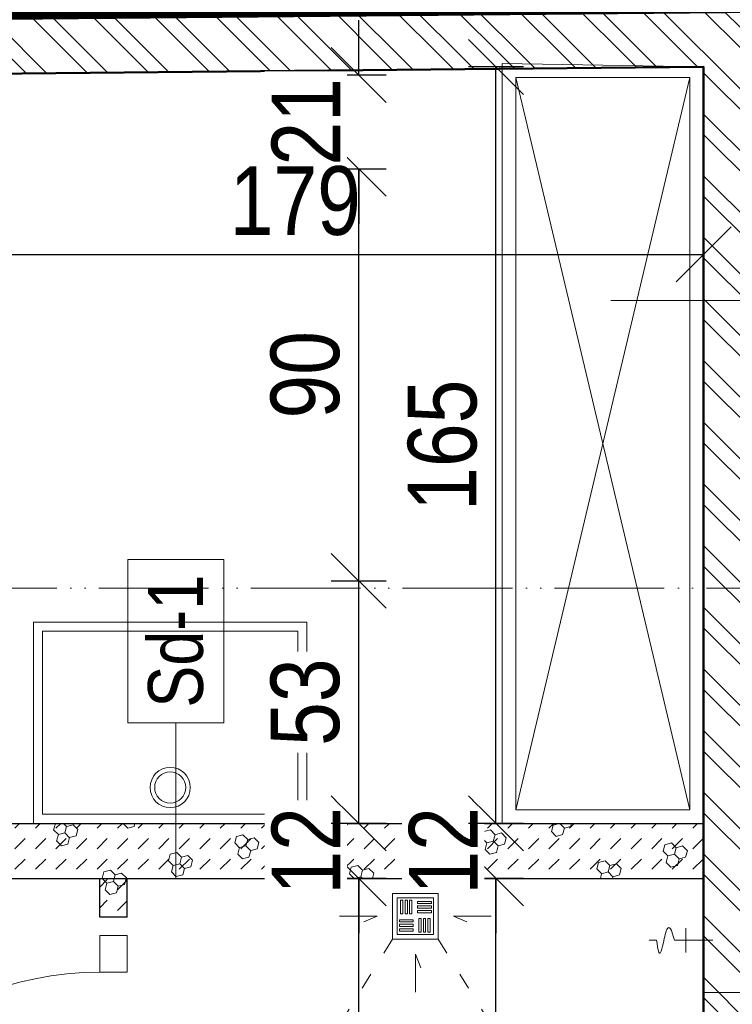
# Model space of a CAD drawing. Header units: millimetres. Extents: x 17147 to 52214, y -18116 to -4632.
# Tile 64 of 186: x 35253 to 35409, y -12081 to -11866. Entities that reach past the tile are written whole.
import ezdxf

# ---------------------------------------------------------------- set-up
doc = ezdxf.new("R2010")
doc.units = ezdxf.units.MM
doc.linetypes.add('ACAD_ISO03W100', pattern=[30, 12, -18])
doc.linetypes.add('ACAD_ISO05W100', pattern=[33, 24, -3, 0, -3, 0, -3])
doc.layers.get('Defpoints').update_dxf_attribs({"color": 6})
for name, color, linetype, lineweight in [('A-ARM', 225, 'Continuous', 0), ('A-DRZ', 154, 'Continuous', 0), ('A-kreskowanie', 253, 'Continuous', 0), ('A-opis', 130, 'Continuous', 9), ('A-wymiar', 177, 'Continuous', 0), ('A_opis_warstw', 220, 'Continuous', 5), ('A_p_poż', 7, 'Continuous', 0), ('A_SCIANA_PROJ_KONSTRUKCJA', 3, 'Continuous', 50), ('A_SCINAN_PROJ_DZIALOWA', 5, 'Continuous', 30)]:
    doc.layers.add(name, color=color, linetype=linetype, lineweight=lineweight)
doc.layers.add('A-wyposaż_kuchni', color=9, linetype='Continuous', lineweight=13, true_color=0x808080)
doc.styles.get("Standard").update_dxf_attribs({"font": 'ARIALN.TTF'})
doc.styles.add('wymiary', font='ARIALN.TTF')
doc.dimstyles.new('anka', dxfattribs={"dimtxt": 15, "dimasz": 12, "dimexe": 6, "dimexo": 0.0625, "dimgap": 4, "dimtad": 1, "dimdec": 0, "dimzin": 0, "dimdsep": 46, "dimtxsty": 'wymiary', "dimblk": 'OBLIQUE', "dimcen": 0.09, "dimclrt": 7, "dimadec": 0, "dimazin": 0, "dimtfac": 1, "dimtdec": 0, "dimtix": 1, "dimtofl": 0, "dimtmove": 0, "dimatfit": 3, "dimldrblk": 'OBLIQUE', "dimfxl": 6, "dimfxlon": 1, "dimtfill": 1, "dimtolj": 1, "dimtzin": 0, "dimarcsym": 0})
pattern_1 = [(15, (-1.139, -4.25), (3.882286, 14.4888864), [1.46647, -13.53353]), (15, (0.657, -2.453), (3.882286, 14.4888864), [1.46647, -13.53353]), (15, (-1.796, -1.796), (3.882286, 14.4888864), [1.46647, -13.53353]), (15, (0, 0), (3.882286, 14.4888864), [1.46647, -13.53353]), (15, (-2.453, 0.657), (3.882286, 14.4888864), [1.46647, -13.53353]), (75, (-2.833, -0.759), (-10.6066007, 10.6066014), [1.46647, -13.53353]), (75, (-2.176, -3.213), (-10.6066007, 10.6066014), [1.46647, -13.53353]), (75, (-0.38, -1.417), (-10.6066007, 10.6066014), [1.46647, -13.53353]), (75, (0.278, -3.87), (-10.6066007, 10.6066014), [1.46647, -13.53353]), (75, (2.074, -2.074), (-10.6066007, 10.6066014), [1.46647, -13.53353]), (315, (-2.176, -3.213), (14.4888866, 3.882285), [1.46647, -13.53353]), (315, (-2.833, -0.759), (14.4888866, 3.882285), [1.46647, -13.53353]), (315, (-0.38, -1.417), (14.4888866, 3.882285), [1.46647, -13.53353]), (315, (1.417, 0.38), (14.4888866, 3.882285), [1.46647, -13.53353]), (315, (-1.037, 1.037), (14.4888866, 3.882285), [1.46647, -13.53353]), (45, (0, 0), (4e-16, 4.49012806), [3.175, -3.175])]

# ---------------------------------------------------------------- blocks, each defined once
blk = doc.blocks.new('DRZWI-RZ-41')
at = {"layer": 'A-DRZ'}
for points in [[(9, 43), (3, 43), (3, 35), (9, 35)], [(9, -43), (3, -43), (3, -35), (9, -35)]]:
    blk.add_lwpolyline(points, close=True, dxfattribs=at)
for points in [[(9, -35), (9, -32), (79, -32)], [(79, -35), (79, -32)]]:
    blk.add_lwpolyline(points, dxfattribs=at)
at = {"layer": 'A-DRZ', "extrusion": (0, 0, -1)}
blk.add_lwpolyline([(-9, -35), (-79, -35)], dxfattribs=at)
at = {"layer": 'A-DRZ', "color": 1, "extrusion": (0, 0, -1)}
blk.add_arc((-9, -35), 70, 90, 180, dxfattribs=at)
blk = doc.blocks.new('_OBLIQUE')
at = {"color": 0, "linetype": 'ByBlock'}
blk.add_line((-0.5, -0.5), (0.5, 0.5), dxfattribs=at)
blk = doc.blocks.new('*D224')
at = {"layer": 'A-wymiar', "color": 0, "lineweight": -2, "transparency": 16777216}
for p, q in [((35224.04, -11911.18), (35224.04, -11923.18)), ((35402.54, -11923.18), (35402.54, -11911.18)), ((35224.04, -11917.18), (35402.54, -11917.18))]:
    blk.add_line(p, q, dxfattribs=at)
at = {"layer": 'Defpoints', "color": 0, "transparency": 16777216}
for p in [(35224.04, -11877.98), (35402.54, -11917.18), (35402.54, -12470.9)]:
    blk.add_point(p, dxfattribs=at)
at = {"layer": 'A-wymiar', "color": 0, "lineweight": -2, "transparency": 16777216, "xscale": 12, "yscale": 12, "zscale": 12, "rotation": 180}
blk.add_blockref('_OBLIQUE', (35224.04, -11917.18), dxfattribs=at)
at = {"layer": 'A-wymiar', "color": 0, "lineweight": -2, "transparency": 16777216, "xscale": 12, "yscale": 12, "zscale": 12}
blk.add_blockref('_OBLIQUE', (35402.54, -11917.18), dxfattribs=at)
at = {"layer": 'A-wymiar', "color": 7, "lineweight": 9, "transparency": 16777216, "insert": (35313.29, -11905.52), "char_height": 15, "attachment_point": 5, "style": 'wymiary', "bg_fill": 3, "box_fill_scale": 1.1, "bg_fill_color": 256, "bg_fill_true_color": 13158600, "bg_fill_transparency": 0}
blk.add_mtext('\\A1;179', dxfattribs=at)
blk = doc.blocks.new('*D228')
at = {"layer": 'A-wymiar', "color": 0, "lineweight": -2, "transparency": 16777216}
for p, q in [((35363.16, -12053.48), (35351.16, -12053.48)), ((35357.16, -12160.48), (35357.16, -12053.48)), ((35363.16, -12160.48), (35351.16, -12160.48))]:
    blk.add_line(p, q, dxfattribs=at)
at = {"layer": 'Defpoints', "color": 0, "transparency": 16777216}
for p in [(35357.16, -12053.48), (35402.54, -12053.48), (35402.54, -12160.48)]:
    blk.add_point(p, dxfattribs=at)
at = {"layer": 'A-wymiar', "color": 0, "lineweight": -2, "transparency": 16777216, "xscale": 12, "yscale": 12, "zscale": 12}
for p, rotation in [((35357.16, -12053.48), 90), ((35357.16, -12160.48), 270)]:
    blk.add_blockref('_OBLIQUE', p, dxfattribs=dict(at, rotation=rotation))
at = {"layer": 'A-wymiar', "color": 7, "lineweight": 9, "transparency": 16777216, "insert": (35345.5, -12106.98), "char_height": 15, "attachment_point": 5, "rotation": 90, "style": 'wymiary', "bg_fill": 3, "box_fill_scale": 1.1, "bg_fill_color": 256, "bg_fill_true_color": 13158600, "bg_fill_transparency": 0}
blk.add_mtext('\\A1;107', dxfattribs=at)
blk = doc.blocks.new('*D229')
at = {"layer": 'A-wymiar', "color": 0, "lineweight": -2, "transparency": 16777216}
for p, q in [((35357.16, -12041.48), (35357.16, -12029.48)), ((35363.16, -12041.48), (35351.16, -12041.48)), ((35363.16, -12053.48), (35351.16, -12053.48)), ((35357.16, -12053.48), (35357.16, -12065.48))]:
    blk.add_line(p, q, dxfattribs=at)
at = {"layer": 'Defpoints', "color": 0, "transparency": 16777216}
for p in [(35357.16, -12041.48), (35402.54, -12041.48), (35402.54, -12053.48)]:
    blk.add_point(p, dxfattribs=at)
at = {"layer": 'A-wymiar', "color": 0, "lineweight": -2, "transparency": 16777216, "xscale": 12, "yscale": 12, "zscale": 12}
for p, rotation in [((35357.16, -12041.48), 270), ((35357.16, -12053.48), 90)]:
    blk.add_blockref('_OBLIQUE', p, dxfattribs=dict(at, rotation=rotation))
at = {"layer": 'A-wymiar', "color": 7, "lineweight": 9, "transparency": 16777216, "insert": (35345.63, -12047.48), "char_height": 15, "attachment_point": 5, "rotation": 90, "style": 'wymiary', "bg_fill": 3, "box_fill_scale": 1.1, "bg_fill_color": 256, "bg_fill_true_color": 13158600, "bg_fill_transparency": 0}
blk.add_mtext('\\A1;12', dxfattribs=at)
blk = doc.blocks.new('*D230')
at = {"layer": 'A-wymiar', "color": 0, "lineweight": -2, "transparency": 16777216}
for p, q in [((35363.16, -11876.24), (35351.16, -11876.24)), ((35357.16, -12041.48), (35357.16, -11876.24)), ((35363.16, -12041.48), (35351.16, -12041.48))]:
    blk.add_line(p, q, dxfattribs=at)
at = {"layer": 'Defpoints', "color": 0, "transparency": 16777216}
for p in [(35357.16, -11876.24), (35402.55, -11876.24), (35402.54, -12041.48)]:
    blk.add_point(p, dxfattribs=at)
at = {"layer": 'A-wymiar', "color": 0, "lineweight": -2, "transparency": 16777216, "xscale": 12, "yscale": 12, "zscale": 12}
for p, rotation in [((35357.16, -11876.24), 90), ((35357.16, -12041.48), 270)]:
    blk.add_blockref('_OBLIQUE', p, dxfattribs=dict(at, rotation=rotation))
at = {"layer": 'A-wymiar', "color": 7, "lineweight": 9, "transparency": 16777216, "insert": (35345.5, -11958.86), "char_height": 15, "attachment_point": 5, "rotation": 90, "style": 'wymiary', "bg_fill": 3, "box_fill_scale": 1.1, "bg_fill_color": 256, "bg_fill_true_color": 13158600, "bg_fill_transparency": 0}
blk.add_mtext('\\A1;165', dxfattribs=at)
blk = doc.blocks.new('*D105')
at = {"layer": 'A-wymiar', "color": 0, "lineweight": -2, "transparency": 16777216}
for p, q in [((35333.16, -12053.48), (35321.16, -12053.48)), ((35327.16, -12273.48), (35327.16, -12053.48)), ((35333.16, -12273.48), (35321.16, -12273.48))]:
    blk.add_line(p, q, dxfattribs=at)
at = {"layer": 'Defpoints', "color": 0, "transparency": 16777216}
for p in [(35327.16, -12053.48), (35402.54, -12053.48), (35402.54, -12273.48)]:
    blk.add_point(p, dxfattribs=at)
at = {"layer": 'A-wymiar', "color": 0, "lineweight": -2, "transparency": 16777216, "xscale": 12, "yscale": 12, "zscale": 12}
for p, rotation in [((35327.16, -12053.48), 90), ((35327.16, -12273.48), 270)]:
    blk.add_blockref('_OBLIQUE', p, dxfattribs=dict(at, rotation=rotation))
at = {"layer": 'A-wymiar', "color": 7, "lineweight": 9, "transparency": 16777216, "insert": (35315.5, -12163.48), "char_height": 15, "attachment_point": 5, "rotation": 90, "style": 'wymiary', "bg_fill": 3, "box_fill_scale": 1.1, "bg_fill_color": 256, "bg_fill_true_color": 13158600, "bg_fill_transparency": 0}
blk.add_mtext('\\A1;220', dxfattribs=at)
blk = doc.blocks.new('*D106')
at = {"layer": 'A-wymiar', "color": 0, "lineweight": -2, "transparency": 16777216}
for p, q in [((35327.16, -12041.48), (35327.16, -12029.48)), ((35333.16, -12041.48), (35321.16, -12041.48)), ((35333.16, -12053.48), (35321.16, -12053.48)), ((35327.16, -12053.48), (35327.16, -12065.48))]:
    blk.add_line(p, q, dxfattribs=at)
at = {"layer": 'Defpoints', "color": 0, "transparency": 16777216}
for p in [(35327.16, -12041.48), (35402.54, -12041.48), (35402.54, -12053.48)]:
    blk.add_point(p, dxfattribs=at)
at = {"layer": 'A-wymiar', "color": 0, "lineweight": -2, "transparency": 16777216, "xscale": 12, "yscale": 12, "zscale": 12}
for p, rotation in [((35327.16, -12041.48), 270), ((35327.16, -12053.48), 90)]:
    blk.add_blockref('_OBLIQUE', p, dxfattribs=dict(at, rotation=rotation))
at = {"layer": 'A-wymiar', "color": 7, "lineweight": 9, "transparency": 16777216, "insert": (35315.63, -12047.48), "char_height": 15, "attachment_point": 5, "rotation": 90, "style": 'wymiary', "bg_fill": 3, "box_fill_scale": 1.1, "bg_fill_color": 256, "bg_fill_true_color": 13158600, "bg_fill_transparency": 0}
blk.add_mtext('\\A1;12', dxfattribs=at)
blk = doc.blocks.new('*D231')
at = {"layer": 'A-wymiar', "color": 0, "lineweight": -2, "transparency": 16777216}
for p, q in [((35321.16, -11988.48), (35333.16, -11988.48)), ((35327.16, -12041.48), (35327.16, -11988.48)), ((35333.16, -12041.48), (35321.16, -12041.48))]:
    blk.add_line(p, q, dxfattribs=at)
at = {"layer": 'Defpoints', "color": 0, "transparency": 16777216}
for p in [(35224.04, -11988.48), (35327.16, -11988.48), (35402.54, -12041.48)]:
    blk.add_point(p, dxfattribs=at)
at = {"layer": 'A-wymiar', "color": 0, "lineweight": -2, "transparency": 16777216, "xscale": 12, "yscale": 12, "zscale": 12}
for p, rotation in [((35327.16, -11988.48), 90), ((35327.16, -12041.48), 270)]:
    blk.add_blockref('_OBLIQUE', p, dxfattribs=dict(at, rotation=rotation))
at = {"layer": 'A-wymiar', "color": 7, "lineweight": 9, "transparency": 16777216, "insert": (35315.5, -12014.98), "char_height": 15, "attachment_point": 5, "rotation": 90, "style": 'wymiary', "bg_fill": 3, "box_fill_scale": 1.1, "bg_fill_color": 256, "bg_fill_true_color": 13158600, "bg_fill_transparency": 0}
blk.add_mtext('\\A1;53', dxfattribs=at)
blk = doc.blocks.new('*D232')
at = {"layer": 'A-wymiar', "color": 0, "lineweight": -2, "transparency": 16777216}
for p, q in [((35321.16, -11898.48), (35333.16, -11898.48)), ((35327.16, -11988.48), (35327.16, -11898.48)), ((35321.16, -11988.48), (35333.16, -11988.48))]:
    blk.add_line(p, q, dxfattribs=at)
at = {"layer": 'Defpoints', "color": 0, "transparency": 16777216}
for p in [(35224.04, -11898.48), (35327.16, -11898.48), (35224.04, -11988.48)]:
    blk.add_point(p, dxfattribs=at)
at = {"layer": 'A-wymiar', "color": 0, "lineweight": -2, "transparency": 16777216, "xscale": 12, "yscale": 12, "zscale": 12}
for p, rotation in [((35327.16, -11898.48), 90), ((35327.16, -11988.48), 270)]:
    blk.add_blockref('_OBLIQUE', p, dxfattribs=dict(at, rotation=rotation))
at = {"layer": 'A-wymiar', "color": 7, "lineweight": 9, "transparency": 16777216, "insert": (35315.5, -11943.48), "char_height": 15, "attachment_point": 5, "rotation": 90, "style": 'wymiary', "bg_fill": 3, "box_fill_scale": 1.1, "bg_fill_color": 256, "bg_fill_true_color": 13158600, "bg_fill_transparency": 0}
blk.add_mtext('\\A1;90', dxfattribs=at)
blk = doc.blocks.new('*D233')
at = {"layer": 'A-wymiar', "color": 0, "lineweight": -2, "transparency": 16777216}
for p, q in [((35327.16, -11877.98), (35327.16, -11865.98)), ((35321.16, -11877.98), (35333.16, -11877.98)), ((35321.16, -11898.48), (35333.16, -11898.48)), ((35327.16, -11898.48), (35327.16, -11910.48))]:
    blk.add_line(p, q, dxfattribs=at)
at = {"layer": 'Defpoints', "color": 0, "transparency": 16777216}
for p in [(35224.04, -11877.98), (35327.16, -11877.98), (35224.04, -11898.48)]:
    blk.add_point(p, dxfattribs=at)
at = {"layer": 'A-wymiar', "color": 0, "lineweight": -2, "transparency": 16777216, "xscale": 12, "yscale": 12, "zscale": 12}
for p, rotation in [((35327.16, -11877.98), 270), ((35327.16, -11898.48), 90)]:
    blk.add_blockref('_OBLIQUE', p, dxfattribs=dict(at, rotation=rotation))
at = {"layer": 'A-wymiar', "color": 7, "lineweight": 9, "transparency": 16777216, "insert": (35315.63, -11888.23), "char_height": 15, "attachment_point": 5, "rotation": 90, "style": 'wymiary', "bg_fill": 3, "box_fill_scale": 1.1, "bg_fill_color": 256, "bg_fill_true_color": 13158600, "bg_fill_transparency": 0}
blk.add_mtext('\\A1;21', dxfattribs=at)

msp = doc.modelspace()

# ---------------------------------------------------------------- hatches: boundary and pattern name
at = {"layer": 'A-kreskowanie', "lineweight": 5, "true_color": 0xeb7500}
h = msp.add_hatch(dxfattribs=at)
h.set_pattern_fill('ANSI32', color=30, angle=-90)
h.set_pattern_definition([(315, (-56.926, -40.622), (6.735192, 6.735192), []), (315, (-56.926, -45.112), (6.735192, 6.735192), [])])
h.paths.add_polyline_path([(35402.54, -12371.4), (35427.54, -12371.4), (35427.54, -11850.99), (34523.37, -11859.83), (34523.45, -11884.83), (35402.71, -11876.24)])
h.paths.add_polyline_path([(35427.54, -12470.9), (35402.54, -12470.9), (35402.54, -12504.06), (35402.54, -12549.06), (35402.54, -12610.9), (35427.54, -12610.9)])
at = {"layer": 'A_SCINAN_PROJ_DZIALOWA', "lineweight": 9, "true_color": 0x27773c, "transparency": 33554610}
h = msp.add_hatch(dxfattribs=at)
h.set_pattern_fill('GAZOBETON S100 ISO 1J', color=97, pattern_type=2)
h.set_pattern_definition(pattern_1)
h.paths.add_polyline_path([(35224.04, -11988.48), (35212.04, -11988.48), (35212.04, -12041.48), (35196.04, -12041.48), (35196.04, -12053.48), (35402.54, -12053.48), (35402.54, -12041.48), (35224.04, -12041.48)])
h = msp.add_hatch(dxfattribs=at)
h.set_pattern_fill('GAZOBETON S100 ISO 1J', color=97, pattern_type=2)
h.set_pattern_definition(pattern_1)
h.paths.add_polyline_path([(35276.54, -12061.98), (35270.54, -12061.98), (35270.54, -12053.48), (35276.54, -12053.48)], flags=17)

# ---------------------------------------------------------------- linework, layer by layer
at = {"layer": 'A-wyposaż_kuchni'}
for points in [[(35402.54, -12041.48), (35402.55, -11876.24), (35358.54, -11875.5), (35358.54, -12041.48)], [(35399.54, -12038.48), (35399.54, -11878.5), (35361.54, -11878.5), (35361.54, -12038.48)], [(35256.06, -12041.48), (35256.06, -11997.48), (35315.85, -11997.48), (35315.85, -12041.48)], [(35258.06, -12039.48), (35258.06, -11999.48), (35313.85, -11999.48), (35313.85, -12039.48)]]:
    msp.add_lwpolyline(points, close=True, dxfattribs=at)
for points in [[(35399.54, -11878.5), (35361.54, -12038.48)], [(35399.54, -12038.48), (35361.54, -11878.5)]]:
    msp.add_lwpolyline(points, dxfattribs=at)
for radius in [4.39, 3.39]:
    msp.add_circle((35285.95, -12033.63), radius, dxfattribs=at)
at = {"layer": 'A_SCIANA_PROJ_KONSTRUKCJA'}
for points in [[(35402.55, -12371.4), (35402.55, -11876.24), (34523.38, -11884.83), (34523.37, -11859.83)], [(34523.38, -11884.83), (35402.54, -11876.24), (35402.54, -12371.4)]]:
    msp.add_lwpolyline(points, dxfattribs=at)
at = {"layer": 'A_SCINAN_PROJ_DZIALOWA'}
for points in [[(35224.04, -12041.48), (35402.54, -12041.48)], [(35196.04, -12053.48), (35402.54, -12053.48)], [(35270.54, -12061.98), (35270.54, -12053.48)], [(35276.54, -12061.98), (35276.54, -12053.48)], [(35276.54, -12061.98), (35270.54, -12061.98)]]:
    msp.add_lwpolyline(points, dxfattribs=at)

# ---------------------------------------------------------------- block references
at = {"layer": 'A-DRZ', "xscale": -1, "rotation": 359.9999999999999}
msp.add_blockref('DRZWI-RZ-41', (35279.54, -12108.98), dxfattribs=at)
msp.add_blockref('DRZWI-RZ-41', (35279.54, -12108.98), dxfattribs=at)

# ---------------------------------------------------------------- next in the draw order: dimensions: what is measured, and where the dimension line sits
at = {"layer": 'A-wymiar', "lineweight": 9}
dim = msp.add_linear_dim(base=(35402.54272976, -11917.18027381), p1=(35224.04272976, -11877.9825806), p2=(35402.54272976, -12470.8988312), dimstyle='anka', override={"dimtmove": 1}, dxfattribs=at)
dim.commit()
dim.dimension.update_dxf_attribs({"geometry": '*D224', "text_midpoint": (35313.29272976, -11905.521679)})

# ---------------------------------------------------------------- next in the draw order: dimensions: what is measured, and where the dimension line sits
dim = msp.add_linear_dim(base=(35357.16, -12053.48), p1=(35402.54, -12160.48), p2=(35402.54, -12053.48), angle=90, dimstyle='anka', override={"dimtmove": 1}, dxfattribs=at)
dim.commit()
dim.dimension.update_dxf_attribs({"geometry": '*D228', "text_midpoint": (35345.5, -12106.98)})

# ---------------------------------------------------------------- next in the draw order: dimensions: what is measured, and where the dimension line sits
dim = msp.add_linear_dim(base=(35357.16, -12041.48), p1=(35402.54, -12053.48), p2=(35402.54, -12041.48), angle=90, dimstyle='anka', override={"dimtmove": 1}, dxfattribs=at)
dim.commit()
dim.dimension.update_dxf_attribs({"geometry": '*D229', "text_midpoint": (35345.63, -12047.48)})

# ---------------------------------------------------------------- next in the draw order: dimensions: what is measured, and where the dimension line sits
dim = msp.add_linear_dim(base=(35357.16, -11876.24), p1=(35402.54, -12041.48), p2=(35402.55, -11876.24), angle=90, dimstyle='anka', override={"dimtmove": 1}, dxfattribs=at)
dim.commit()
dim.dimension.update_dxf_attribs({"geometry": '*D230', "text_midpoint": (35345.5, -11958.86)})

# ---------------------------------------------------------------- next in the draw order: linework, layer by layer
at = {"layer": 'A-opis', "color": 156, "true_color": 0x0f468a}
msp.add_lwpolyline([(35488.75, -11927.25), (35382.28, -11927.25)], dxfattribs=at)

# ---------------------------------------------------------------- next in the draw order: dimensions: what is measured, and where the dimension line sits
at = {"layer": 'A-wymiar', "lineweight": 9}
dim = msp.add_linear_dim(base=(35327.16, -12053.48), p1=(35402.54, -12273.48), p2=(35402.54, -12053.48), angle=90, dimstyle='anka', override={"dimtmove": 1}, dxfattribs=at)
dim.commit()
dim.dimension.update_dxf_attribs({"geometry": '*D105', "text_midpoint": (35315.5, -12163.48)})

# ---------------------------------------------------------------- next in the draw order: linework, layer by layer
at = {"layer": 'A-ARM', "linetype": 'ACAD_ISO03W100', "ltscale": 0.3}
for points in [[(35334.54, -12066.75), (35276.54, -12160.3)], [(35344.54, -12066.75), (35402.54, -12160.3)]]:
    msp.add_lwpolyline(points, dxfattribs=at)
at = {"layer": 'A-ARM'}
for points in [[(35392.26, -12067.01), (35390.66, -12067.01)], [(35404.54, -12066.98), (35396.17, -12066.98)], [(35339.54, -12078.35), (35339.54, -12070.07), (35340.77, -12073.04)]]:
    msp.add_lwpolyline(points, dxfattribs=at)
at = {"layer": 'A_opis_warstw'}
msp.add_lwpolyline([(35470.51, -12078.44), (35402.54, -12078.44)], dxfattribs=at)

# ---------------------------------------------------------------- next in the draw order: dimensions: what is measured, and where the dimension line sits
at = {"layer": 'A-wymiar', "lineweight": 9}
dim = msp.add_linear_dim(base=(35327.16, -12041.48), p1=(35402.54, -12053.48), p2=(35402.54, -12041.48), angle=90, dimstyle='anka', override={"dimtmove": 1}, dxfattribs=at)
dim.commit()
dim.dimension.update_dxf_attribs({"geometry": '*D106', "text_midpoint": (35315.63, -12047.48)})

# ---------------------------------------------------------------- next in the draw order: linework, layer by layer
at = {"layer": 'A-ARM'}
for points in [[(35344.54, -12066.75), (35334.54, -12066.75), (35334.54, -12056.75), (35344.54, -12056.75), (35344.54, -12066.75)], [(35336.79, -12058.25), (35336.79, -12061.25)], [(35337.79, -12058.25), (35337.79, -12061.25)], [(35338.79, -12058.25), (35338.79, -12061.25)], [(35343.04, -12059), (35340.04, -12059)], [(35343.04, -12060), (35340.04, -12060)], [(35343.04, -12061), (35340.04, -12061)], [(35322.95, -12061.75), (35331.23, -12061.75), (35328.26, -12062.98)], [(35339.04, -12063), (35336.04, -12063)], [(35340.29, -12065.25), (35340.29, -12062.25)], [(35341.29, -12065.25), (35341.29, -12062.25)], [(35342.29, -12065.25), (35342.29, -12062.25)], [(35356.14, -12061.75), (35347.86, -12061.75), (35350.83, -12062.98)], [(35339.04, -12064), (35336.04, -12064)], [(35339.04, -12065), (35336.04, -12065)], [(35398.7, -12069.65), (35398.7, -12064.32)]]:
    msp.add_lwpolyline(points, dxfattribs=at)
for points in [[(35343.54, -12065.75), (35335.54, -12065.75), (35335.54, -12057.75), (35343.54, -12057.75)], [(35336.79, -12058.25), (35336.79, -12058.25), (35336.29, -12058.25), (35336.29, -12058.25)], [(35336.29, -12058.25), (35336.29, -12061.25), (35336.79, -12061.25), (35336.79, -12058.25)], [(35337.29, -12058.25), (35337.29, -12061.25), (35337.79, -12061.25), (35337.79, -12058.25)], [(35338.29, -12058.25), (35338.29, -12061.25), (35338.79, -12061.25), (35338.79, -12058.25)], [(35343.04, -12058.5), (35340.04, -12058.5), (35340.04, -12059), (35343.04, -12059)], [(35343.04, -12059), (35343.04, -12059), (35343.04, -12058.5), (35343.04, -12058.5)], [(35343.04, -12059.5), (35340.04, -12059.5), (35340.04, -12060), (35343.04, -12060)], [(35343.04, -12060.5), (35340.04, -12060.5), (35340.04, -12061), (35343.04, -12061)], [(35339.04, -12062.5), (35336.04, -12062.5), (35336.04, -12063), (35339.04, -12063)], [(35339.04, -12063.5), (35336.04, -12063.5), (35336.04, -12064), (35339.04, -12064)], [(35339.04, -12063), (35339.04, -12063), (35339.04, -12062.5), (35339.04, -12062.5)], [(35340.79, -12065.25), (35340.79, -12062.25), (35340.29, -12062.25), (35340.29, -12065.25)], [(35341.79, -12065.25), (35341.79, -12062.25), (35341.29, -12062.25), (35341.29, -12065.25)], [(35342.79, -12065.25), (35342.79, -12062.25), (35342.29, -12062.25), (35342.29, -12065.25)], [(35339.04, -12064.5), (35336.04, -12064.5), (35336.04, -12065), (35339.04, -12065)], [(35342.29, -12065.25), (35342.29, -12065.25), (35342.79, -12065.25), (35342.79, -12065.25)]]:
    msp.add_lwpolyline(points, close=True, dxfattribs=at)
msp.add_open_spline([(35396.17, -12066.98), (35394.85, -12061.59), (35393.61, -12069.03), (35392.83, -12070.74), (35392.41, -12067.95), (35392.26, -12067.01)], degree=3, knots=[0, 0, 0, 0, 1, 2, 2.445687, 2.445687, 2.445687, 2.445687], dxfattribs=at)

# ---------------------------------------------------------------- next in the draw order: dimensions: what is measured, and where the dimension line sits
at = {"layer": 'A-wymiar', "lineweight": 9}
dim = msp.add_linear_dim(base=(35327.16, -11988.48), p1=(35402.54, -12041.48), p2=(35224.04, -11988.48), angle=90, dimstyle='anka', override={"dimtmove": 1}, dxfattribs=at)
dim.commit()
dim.dimension.update_dxf_attribs({"geometry": '*D231', "text_midpoint": (35315.5, -12014.98)})

# ---------------------------------------------------------------- next in the draw order: linework, layer by layer
at = {"layer": 'A_opis_warstw'}
msp.add_lwpolyline([(35287.19, -12019.5), (35287.19, -12053.48)], dxfattribs=at)

# ---------------------------------------------------------------- next in the draw order: dimensions: what is measured, and where the dimension line sits
at = {"layer": 'A-wymiar', "lineweight": 9}
dim = msp.add_linear_dim(base=(35327.16, -11898.48), p1=(35224.04, -11988.48), p2=(35224.04, -11898.48), angle=90, dimstyle='anka', override={"dimtmove": 1}, dxfattribs=at)
dim.commit()
dim.dimension.update_dxf_attribs({"geometry": '*D232', "text_midpoint": (35315.5, -11943.48)})

# ---------------------------------------------------------------- next in the draw order: linework, layer by layer
at = {"layer": 'A-opis', "color": 212, "linetype": 'ACAD_ISO05W100', "true_color": 0xe01fda}
msp.add_lwpolyline([(35725.96, -11990.09), (35067.12, -11990.09), (35067.12, -12234.48), (34124.4, -12234.48)], dxfattribs=at)
at = {"layer": 'A_opis_warstw'}
msp.add_lwpolyline([(35276.72, -12019.5), (35297.66, -12019.5), (35297.66, -11983.83), (35276.72, -11983.83), (35276.72, -12019.5)], dxfattribs=at)

# ---------------------------------------------------------------- next in the draw order: texts
at = {"layer": 'A_opis_warstw', "insert": (35287.19, -12001.67), "char_height": 12, "attachment_point": 5, "rotation": 90}
msp.add_mtext_dynamic_manual_height_columns('Sd-1', width=38.4706, gutter_width=12.5, heights=[0], dxfattribs=at)

# ---------------------------------------------------------------- next in the draw order: dimensions: what is measured, and where the dimension line sits
at = {"layer": 'A-wymiar', "lineweight": 9}
dim = msp.add_linear_dim(base=(35327.159, -11877.9826), p1=(35224.0427, -11898.4829), p2=(35224.0427, -11877.9826), angle=90, dimstyle='anka', override={"dimtmove": 1}, dxfattribs=at)
dim.commit()
dim.dimension.update_dxf_attribs({"geometry": '*D233', "text_midpoint": (35315.6283, -11888.2327)})

# ---------------------------------------------------------------- next in the draw order: linework, layer by layer
at = {"layer": 'A_p_poż', "color": 1, "linetype": 'ACAD_ISO05W100', "const_width": 2}
msp.add_lwpolyline([(35447.54, -11863.11), (34302.54, -11873.72)], dxfattribs=at)

doc.saveas('drawing.dxf')
